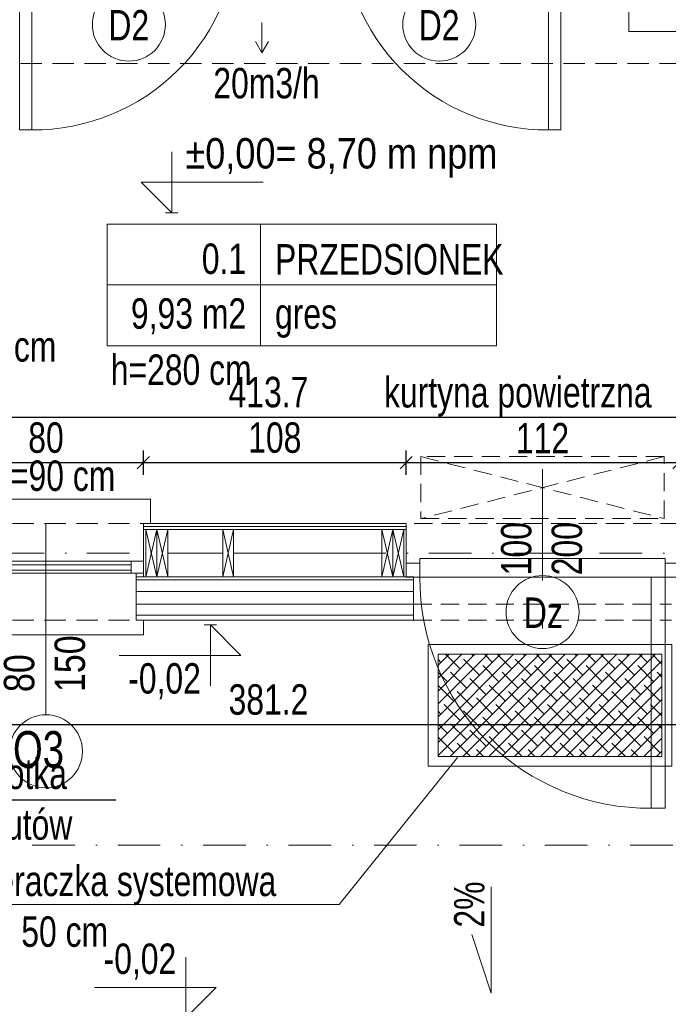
# Model space of a CAD drawing. Header units: inches. Extents: x 69729 to 77643, y -43505 to -36607.
# Tile 29 of 69: x 72119 to 72385, y -38553 to -38148. Entities that reach past the tile are written whole.
import ezdxf

# ---------------------------------------------------------------- set-up
doc = ezdxf.new("R2010")
doc.units = ezdxf.units.IN
doc.header["$MEASUREMENT"] = 0
doc.linetypes.add('DASHDOT', pattern=[1, 0.5, -0.25, 0, -0.25])
doc.linetypes.add('HIDDEN', pattern=[0.375, 0.25, -0.125])
doc.layers.get('0').update_dxf_attribs({"lineweight": 0})
doc.layers.get('Defpoints').update_dxf_attribs({"lineweight": 0})
for name, color, linetype, lineweight in [('## 08 Nawiew opis', 1, 'Continuous', 0), ('## 08 Wywiew opis', 5, 'Continuous', 0), ('p-- zero bud', 1, 'Continuous', 0), ('p--dach', 2, 'Continuous', 30), ('p--drzwi', 125, 'Continuous', 0), ('p--konst-słupy', 3, 'Continuous', 0), ('p--koty wysok.', 141, 'Continuous', 0), ('p--ocieplenie w.wew.', 53, 'Continuous', 0), ('p--ocieplenie-w.zew', 77, 'Continuous', 0), ('p--okna', 153, 'Continuous', 0), ('p--opis drzwi', 252, 'Continuous', 0), ('p--opis okna', 181, 'Continuous', 0), ('p--opisy dodatkowe', 33, 'Continuous', 0), ('p--opisy pomieszczeń', 31, 'Continuous', 0), ('p--osie konstr', 1, 'DASHDOT', 15), ('p--podciąg', 61, 'Continuous', 0), ('p--proj.wentylacja', 202, 'Continuous', 0), ('p--płyta GK', 2, 'Continuous', 0), ('p--spadki terenu', 141, 'Continuous', 0), ('p--symbole ścian', 53, 'Continuous', 0), ('p--wycieraczka', 252, 'Continuous', 0), ('p--wymiary-1-50', 5, 'Continuous', 0), ('p--wyposażenie', 134, 'Continuous', 0), ('p--ściana szkielet', 3, 'Continuous', 0)]:
    doc.layers.add(name, color=color, linetype=linetype, lineweight=lineweight)
doc.layers.add('08a-opisy dodatkowe', color=33, linetype='Continuous')
doc.styles.add('1-50', font='arial.ttf', dxfattribs={"width": 0.75, "height": 12.5})
doc.styles.add('STYL-1', font='arial.ttf', dxfattribs={"width": 0.75})
doc.linetypes.add('BATTING', pattern='A,0.0001,-0.1,[134,ltypeshp.shx,S=0.1,R=0,X=-0.1,Y=0],-0.2,[134,ltypeshp.shx,S=0.1,R=180,X=0.1,Y=0],-0.1', length=0.4001)
doc.dimstyles.new('1-50', dxfattribs={"dimtxt": 12.5, "dimasz": 5, "dimexe": 5, "dimexo": 5, "dimgap": 0.09, "dimtad": 0, "dimdsep": 46, "dimtxsty": '1-50', "dimblk": 'OBLIQUE', "dimcen": 0.09, "dimadec": 0, "dimazin": 0, "dimtfac": 1, "dimtdec": 4, "dimtix": 1, "dimtofl": 0, "dimtmove": 2, "dimatfit": 3, "dimldrblk": 'OBLIQUE', "dimfxl": 5, "dimfxlon": 1, "dimtvp": 0.8, "dimtolj": 1, "dimtzin": 0, "dimarcsym": 0})

# ---------------------------------------------------------------- blocks, each defined once
blk = doc.blocks.new('kota wykoń')
for p, q in [((0, 25), (0, 0)), ((0, 0), (-12.5, 12.5)), ((-12.5, 12.5), (37.5, 12.5))]:
    blk.add_line(p, q)
at = {"lineweight": 0}
blk.add_line((-2.5, 0), (2.5, 0), dxfattribs=at)
blk = doc.blocks.new('_OBLIQUE')
at = {"color": 0, "linetype": 'ByBlock', "lineweight": -2}
for p, q in [((-0.5, -0.5), (0.5, 0.5)), ((0, 0), (0, 0))]:
    blk.add_line(p, q, dxfattribs=at)
blk = doc.blocks.new('*D15')
at = {"layer": 'Defpoints', "color": 0}
for p in [(72432.42, -38533.27), (72009.32, -38637.91), (72432.42, -38643.22)]:
    blk.add_point(p, dxfattribs=at)
at = {"layer": 'p--wymiary-1-50', "color": 0, "lineweight": -2}
for p, q in [((72432.42, -38638.22), (72432.42, -38648.22)), ((72009.32, -38642.91), (72009.32, -38648.22)), ((72009.32, -38643.22), (72432.42, -38643.22))]:
    blk.add_line(p, q, dxfattribs=at)
at = {"layer": 'p--wymiary-1-50', "color": 0, "lineweight": -2, "xscale": 5, "yscale": 5, "zscale": 5, "rotation": 180}
blk.add_blockref('_OBLIQUE', (72009.32, -38643.22), dxfattribs=at)
at = {"layer": 'p--wymiary-1-50', "color": 0, "lineweight": -2, "xscale": 5, "yscale": 5, "zscale": 5}
blk.add_blockref('_OBLIQUE', (72432.42, -38643.22), dxfattribs=at)
at = {"layer": 'p--wymiary-1-50', "color": 0, "linetype": 'Continuous', "ltscale": 12, "insert": (72220.87, -38633.01), "char_height": 12.5, "attachment_point": 5, "style": '1-50'}
blk.add_mtext('\\A1;423.1', dxfattribs=at)
blk = doc.blocks.new('drzwi-90-100')
for p, q in [((10.1, 87.38), (5.05, 87.38)), ((5.05, 87.38), (5.05, 2.53)), ((10.1, 2.53), (10.1, 87.38)), ((5.05, 2.53), (0, 2.53)), ((0, 2.53), (0, -2.53)), ((5.05, -2.53), (5.05, 2.53)), ((5.05, 2.53), (10.1, 2.53)), ((100, 2.53), (94.95, 2.53)), ((94.95, 2.53), (94.95, -2.53)), ((100, -2.53), (100, 2.53)), ((0, -2.53), (5.05, -2.53)), ((94.95, -2.53), (100, -2.53))]:
    blk.add_line(p, q)
blk.add_arc((10.8, 3.23), 84.15, 359.5233, 90.4767)
blk = doc.blocks.new('*D41')
at = {"layer": 'Defpoints', "color": 0}
for p in [(72411.47, -38388.27), (72411.47, -38437.74), (72030.27, -38448.27)]:
    blk.add_point(p, dxfattribs=at)
at = {"layer": 'p--wymiary-1-50', "color": 0, "linetype": 'Continuous', "lineweight": -2}
for p, q in [((72030.27, -38442.74), (72030.27, -38432.74)), ((72411.47, -38432.74), (72411.47, -38442.74)), ((72030.27, -38437.74), (72411.47, -38437.74))]:
    blk.add_line(p, q, dxfattribs=at)
at = {"layer": 'p--wymiary-1-50', "color": 0, "lineweight": -2, "xscale": 5, "yscale": 5, "zscale": 5, "rotation": 180}
blk.add_blockref('_OBLIQUE', (72030.27, -38437.74), dxfattribs=at)
at = {"layer": 'p--wymiary-1-50', "color": 0, "lineweight": -2, "xscale": 5, "yscale": 5, "zscale": 5}
blk.add_blockref('_OBLIQUE', (72411.47, -38437.74), dxfattribs=at)
at = {"layer": 'p--wymiary-1-50', "color": 0, "linetype": 'Continuous', "ltscale": 12, "insert": (72220.87, -38427.53), "char_height": 12.5, "attachment_point": 5, "style": '1-50'}
blk.add_mtext('\\A1;381.2', dxfattribs=at)
blk = doc.blocks.new('*D53')
at = {"layer": 'Defpoints', "color": 0}
for p in [(72030.27, -38508.27), (72411.47, -38508.27), (72411.47, -38711.35)]:
    blk.add_point(p, dxfattribs=at)
at = {"layer": 'p--wymiary-1-50', "color": 0, "linetype": 'Continuous', "lineweight": -2}
for p, q in [((72030.27, -38706.35), (72030.27, -38716.35)), ((72411.47, -38706.35), (72411.47, -38716.35)), ((72030.27, -38711.35), (72411.47, -38711.35))]:
    blk.add_line(p, q, dxfattribs=at)
at = {"layer": 'p--wymiary-1-50', "color": 0, "lineweight": -2, "xscale": 5, "yscale": 5, "zscale": 5, "rotation": 180}
blk.add_blockref('_OBLIQUE', (72030.27, -38711.35), dxfattribs=at)
at = {"layer": 'p--wymiary-1-50', "color": 0, "lineweight": -2, "xscale": 5, "yscale": 5, "zscale": 5}
blk.add_blockref('_OBLIQUE', (72411.47, -38711.35), dxfattribs=at)
at = {"layer": 'p--wymiary-1-50', "color": 0, "linetype": 'Continuous', "ltscale": 12, "insert": (72220.87, -38701.14), "char_height": 12.5, "attachment_point": 5, "style": '1-50'}
blk.add_mtext('\\A1;381.2', dxfattribs=at)
blk = doc.blocks.new('*D78')
at = {"layer": 'Defpoints', "color": 0}
for p in [(72427.72, -38311.4), (72014.02, -38355.12), (72427.72, -38355.12)]:
    blk.add_point(p, dxfattribs=at)
at = {"layer": 'p--wymiary-1-50', "color": 0, "linetype": 'Continuous', "lineweight": -2}
for p, q in [((72014.02, -38316.4), (72014.02, -38306.4)), ((72427.72, -38316.4), (72427.72, -38306.4)), ((72014.02, -38311.4), (72427.72, -38311.4))]:
    blk.add_line(p, q, dxfattribs=at)
at = {"layer": 'p--wymiary-1-50', "color": 0, "lineweight": -2, "xscale": 5, "yscale": 5, "zscale": 5, "rotation": 180}
blk.add_blockref('_OBLIQUE', (72014.02, -38311.4), dxfattribs=at)
at = {"layer": 'p--wymiary-1-50', "color": 0, "lineweight": -2, "xscale": 5, "yscale": 5, "zscale": 5}
blk.add_blockref('_OBLIQUE', (72427.72, -38311.4), dxfattribs=at)
at = {"layer": 'p--wymiary-1-50', "color": 0, "linetype": 'Continuous', "ltscale": 12, "insert": (72220.87, -38301.19), "char_height": 12.5, "attachment_point": 5, "style": '1-50'}
blk.add_mtext('\\A1;413.7', dxfattribs=at)
blk = doc.blocks.new('*D140')
at = {"layer": 'Defpoints', "color": 0}
for p in [(72169.47, -38330.11), (72089.47, -38355.12), (72169.47, -38355.12)]:
    blk.add_point(p, dxfattribs=at)
at = {"layer": 'p--wymiary-1-50', "color": 0, "linetype": 'Continuous', "lineweight": -2}
for p, q in [((72089.47, -38335.11), (72089.47, -38325.11)), ((72169.47, -38335.11), (72169.47, -38325.11)), ((72089.47, -38330.11), (72169.47, -38330.11))]:
    blk.add_line(p, q, dxfattribs=at)
at = {"layer": 'p--wymiary-1-50', "color": 0, "lineweight": -2, "xscale": 5, "yscale": 5, "zscale": 5, "rotation": 180}
blk.add_blockref('_OBLIQUE', (72089.47, -38330.11), dxfattribs=at)
at = {"layer": 'p--wymiary-1-50', "color": 0, "lineweight": -2, "xscale": 5, "yscale": 5, "zscale": 5}
blk.add_blockref('_OBLIQUE', (72169.47, -38330.11), dxfattribs=at)
at = {"layer": 'p--wymiary-1-50', "color": 0, "linetype": 'Continuous', "ltscale": 12, "insert": (72129.47, -38319.9), "char_height": 12.5, "attachment_point": 5, "style": '1-50'}
blk.add_mtext('\\A1;80', dxfattribs=at)
blk = doc.blocks.new('*D141')
at = {"layer": 'Defpoints', "color": 0}
for p in [(72277.47, -38330.11), (72169.47, -38355.12), (72277.47, -38355.12)]:
    blk.add_point(p, dxfattribs=at)
at = {"layer": 'p--wymiary-1-50', "color": 0, "linetype": 'Continuous', "lineweight": -2}
for p, q in [((72169.47, -38335.11), (72169.47, -38325.11)), ((72277.47, -38335.11), (72277.47, -38325.11)), ((72169.47, -38330.11), (72277.47, -38330.11))]:
    blk.add_line(p, q, dxfattribs=at)
at = {"layer": 'p--wymiary-1-50', "color": 0, "lineweight": -2, "xscale": 5, "yscale": 5, "zscale": 5, "rotation": 180}
blk.add_blockref('_OBLIQUE', (72169.47, -38330.11), dxfattribs=at)
at = {"layer": 'p--wymiary-1-50', "color": 0, "lineweight": -2, "xscale": 5, "yscale": 5, "zscale": 5}
blk.add_blockref('_OBLIQUE', (72277.47, -38330.11), dxfattribs=at)
at = {"layer": 'p--wymiary-1-50', "color": 0, "linetype": 'Continuous', "ltscale": 12, "insert": (72223.47, -38319.9), "char_height": 12.5, "attachment_point": 5, "style": '1-50'}
blk.add_mtext('\\A1;108', dxfattribs=at)
blk = doc.blocks.new('*D142')
at = {"layer": 'Defpoints', "color": 0}
for p in [(72389.47, -38330.11), (72277.47, -38355.12), (72389.47, -38355.12)]:
    blk.add_point(p, dxfattribs=at)
at = {"layer": 'p--wymiary-1-50', "color": 0, "linetype": 'Continuous', "lineweight": -2}
for p, q in [((72277.47, -38335.11), (72277.47, -38325.11)), ((72389.47, -38335.11), (72389.47, -38325.11)), ((72277.47, -38330.11), (72389.47, -38330.11))]:
    blk.add_line(p, q, dxfattribs=at)
at = {"layer": 'p--wymiary-1-50', "color": 0, "lineweight": -2, "xscale": 5, "yscale": 5, "zscale": 5, "rotation": 180}
blk.add_blockref('_OBLIQUE', (72277.47, -38330.11), dxfattribs=at)
at = {"layer": 'p--wymiary-1-50', "color": 0, "lineweight": -2, "xscale": 5, "yscale": 5, "zscale": 5}
blk.add_blockref('_OBLIQUE', (72389.47, -38330.11), dxfattribs=at)
at = {"layer": 'p--wymiary-1-50', "color": 0, "linetype": 'Continuous', "ltscale": 12, "insert": (72333.47, -38320.07), "char_height": 12.5, "attachment_point": 5, "style": '1-50'}
blk.add_mtext('\\A1;112', dxfattribs=at)
blk = doc.blocks.new('ukł.słupów')
for p, q in [((538.4, 139.5), (542.9, 120)), ((542.9, 139.5), (538.4, 120)), ((542.9, 139.5), (547.4, 120)), ((547.4, 139.5), (542.9, 120)), ((570, 139.5), (574.5, 120)), ((574.5, 139.5), (570, 120)), ((635.4, 139.5), (639.9, 120)), ((639.9, 139.5), (635.4, 120)), ((639.9, 139.5), (644.4, 120)), ((644.4, 139.5), (639.9, 120))]:
    blk.add_line(p, q)
at = {"color": 4, "ltscale": 35}
for points in [[(538.4, 139.5), (538.4, 120)], [(644.4, 139.5), (644.4, 120), (644.41, 120)]]:
    blk.add_lwpolyline(points, dxfattribs=at)
for points in [[(542.9, 139.5), (542.9, 120), (538.4, 120), (538.4, 139.5)], [(547.4, 139.5), (547.4, 120), (542.9, 120), (542.9, 139.5)], [(574.5, 139.5), (574.5, 120), (570, 120), (570, 139.5)], [(639.9, 139.5), (639.9, 120), (635.4, 120), (635.4, 139.5)], [(644.4, 139.5), (644.4, 120), (639.9, 120), (639.9, 139.5)]]:
    blk.add_lwpolyline(points, close=True)
blk = doc.blocks.new('went-war2-parter')
at = {"layer": '## 08 Wywiew opis', "color": 1}
for p, q in [((-569.51, -292.21), (-569.51, -304.63)), ((-569.51, -304.63), (-572.2, -300.05)), ((-569.51, -304.63), (-566.82, -300.05))]:
    blk.add_line(p, q, dxfattribs=at)
at = {"layer": '## 08 Nawiew opis', "insert": (-589.49, -323.56), "char_height": 12.5, "width": 177.1707, "attachment_point": 7, "style": 'STYL-1'}
blk.add_mtext('20m3/h', dxfattribs=at)
blk = doc.blocks.new('okno-80-39.75')
at = {"linetype": 'Continuous', "ltscale": 35}
for p, q in [((-3, 10), (83, 10)), ((0, -45.75), (80, -45.75))]:
    blk.add_line(p, q, dxfattribs=at)
for p, q in [((-3, 0), (-3, 10)), ((83, 0), (83, 10)), ((0, 0), (-3, 0)), ((0, -20.45), (0, 0)), ((80, 0), (80, -20.45)), ((80, 0), (83, 0)), ((0, -20.45), (0, -15.45)), ((0, -15.45), (5, -15.45)), ((5, -15.45), (75, -15.45)), ((5, -15.45), (5, -20.45)), ((75, -20.45), (75, -15.45)), ((75, -15.45), (80, -15.45)), ((80, -15.45), (80, -20.45)), ((5, -16.95), (75, -16.95)), ((5, -19.11), (75, -19.11)), ((5, -20.45), (0, -20.45)), ((3, -39.75), (3, -20.45)), ((75, -20.45), (5, -20.45)), ((80, -20.45), (75, -20.45)), ((77, -20.45), (77, -39.75)), ((0, -45.75), (0, -39.75)), ((80, -39.75), (80, -45.75))]:
    blk.add_line(p, q)
at = {"linetype": 'HIDDEN', "ltscale": 35}
for p, q in [((0, 0), (80, 0)), ((0, -39.75), (80, -39.75))]:
    blk.add_line(p, q, dxfattribs=at)

msp = doc.modelspace()

# ---------------------------------------------------------------- hatches: boundary and pattern name
at = {"layer": 'p--wycieraczka', "ltscale": 8}
h = msp.add_hatch(dxfattribs=at)
h.set_pattern_fill('ANSI38', color=256, scale=30, style=0)
h.set_pattern_definition([(45, (-1859.047, -9869.8507), (-2.65165043, 2.65165043), []), (135, (-1859.047, -9869.8507), (-7.95495129, 2.65165043), [9.375, -5.625])])
h.paths.add_polyline_path([(72290.554, -38408.871), (72382.554, -38408.871), (72382.554, -38450.871), (72290.554, -38450.871)])

# ---------------------------------------------------------------- linework, layer by layer
at = {"linetype": 'Continuous'}
msp.add_line((72333.471, -38388.271), (72333.471, -38398.271), dxfattribs=at)
at = {"layer": '08a-opisy dodatkowe'}
msp.add_lwpolyline([(72061.85, -38468.625), (72158.152, -38468.625)], dxfattribs=at)
at = {"layer": 'p--dach', "linetype": 'HIDDEN', "lineweight": 20, "ltscale": 35}
msp.add_line((71580.871, -38166.071), (72860.871, -38166.071), dxfattribs=at)
at = {"layer": 'p--drzwi'}
msp.add_lwpolyline([(72283.127, -38369.465), (72383.815, -38369.465), (72383.815, -38377.121), (72283.127, -38377.121)], close=True, dxfattribs=at)
at = {"layer": 'p--ocieplenie w.wew.', "linetype": 'BATTING', "ltscale": 19.5}
for p, q in [((72202.071, -38367.321), (72179.471, -38367.321)), ((72267.471, -38367.321), (72206.571, -38367.321))]:
    msp.add_line(p, q, dxfattribs=at)
at = {"layer": 'p--ocieplenie-w.zew', "linetype": 'BATTING', "ltscale": 12}
msp.add_line((72166.471, -38383.103), (72280.471, -38383.103), dxfattribs=at)
at = {"layer": 'p--opis drzwi', "lineweight": 0}
msp.add_line((72333.471, -38378.501), (72333.471, -38332.74), dxfattribs=at)
for centre in [(72163.521, -38150.082), (72291.021, -38150.082), (72333.471, -38391.501)]:
    msp.add_circle(centre, 15, dxfattribs=at)
at = {"layer": 'p--opis okna'}
msp.add_line((72129.471, -38433.732), (72129.471, -38355.271), dxfattribs=at)
msp.add_circle((72129.471, -38448.732), 15, dxfattribs=at)
at = {"layer": 'p--opisy dodatkowe'}
msp.add_lwpolyline([(72074.549, -38511.75), (72249.86, -38511.75), (72298.583, -38451.287)], dxfattribs=at)
at = {"layer": 'p--opisy pomieszczeń'}
for p, q in [((72217.624, -38232.097), (72217.624, -38282.097)), ((72314.624, -38257.097), (72154.624, -38257.097))]:
    msp.add_line(p, q, dxfattribs=at)
msp.add_lwpolyline([(72154.624, -38282.097), (72314.624, -38282.097), (72314.624, -38232.097), (72154.624, -38232.097)], close=True, dxfattribs=at)
at = {"layer": 'p--osie konstr', "linetype": 'DASHDOT', "ltscale": 35}
for p, q in [((72444.621, -38367.321), (71997.121, -38367.321)), ((72878.438, -38487.321), (71595.871, -38487.321))]:
    msp.add_line(p, q, dxfattribs=at)
at = {"layer": 'p--podciąg', "linetype": 'HIDDEN', "ltscale": 30}
for p, q in [((72389.471, -38355.121), (72277.471, -38355.121)), ((72280.471, -38388.271), (72386.471, -38388.271)), ((72280.471, -38394.871), (72386.471, -38394.871))]:
    msp.add_line(p, q, dxfattribs=at)
at = {"layer": 'p--płyta GK', "ltscale": 35}
for p, q in [((72169.471, -38355.121), (72277.471, -38355.121)), ((72169.471, -38356.371), (72277.471, -38356.371)), ((72166.471, -38392.771), (72280.471, -38392.771)), ((72166.471, -38394.871), (72280.471, -38394.871))]:
    msp.add_line(p, q, dxfattribs=at)
at = {"layer": 'p--spadki terenu'}
msp.add_lwpolyline([(72312.329, -38504.394), (72312.329, -38548.092), (72304.485, -38524.002)], dxfattribs=at)
at = {"layer": 'p--symbole ścian', "lineweight": 9}
msp.add_lwpolyline([(72368.901, -38152.932), (72398.901, -38152.932), (72398.901, -38122.932), (72368.901, -38122.932)], close=True, dxfattribs=at)
at = {"layer": 'p--wycieraczka', "lineweight": 0, "ltscale": 8}
for points in [[(72286.554, -38404.871), (72386.554, -38404.871), (72386.554, -38454.871), (72286.554, -38454.871)], [(72290.554, -38408.871), (72382.554, -38408.871), (72382.554, -38450.871), (72290.554, -38450.871)]]:
    msp.add_lwpolyline(points, close=True, dxfattribs=at)
at = {"layer": 'p--wyposażenie', "linetype": 'HIDDEN', "lineweight": 5, "ltscale": 30}
for p, q in [((72283.471, -38327.621), (72383.471, -38353.121)), ((72383.471, -38327.621), (72283.471, -38353.121))]:
    msp.add_line(p, q, dxfattribs=at)
msp.add_lwpolyline([(72283.471, -38353.121), (72383.471, -38353.121), (72383.471, -38327.621), (72283.471, -38327.621)], close=True, dxfattribs=at)
at = {"layer": 'p--ściana szkielet', "ltscale": 35}
for p, q in [((72169.471, -38357.571), (72277.471, -38357.571)), ((72166.471, -38378.271), (72280.471, -38378.271)), ((72169.471, -38377.071), (72277.471, -38377.071)), ((72166.471, -38388.271), (72280.471, -38388.271))]:
    msp.add_line(p, q, dxfattribs=at)
for points in [[(72169.471, -38355.121), (72169.471, -38377.072), (72166.471, -38377.072), (72166.471, -38388.271)], [(72169.471, -38355.121), (72169.471, -38377.072), (72166.471, -38377.072), (72166.471, -38394.871)], [(72277.471, -38355.121), (72277.471, -38377.072), (72280.471, -38377.072), (72280.471, -38394.871)]]:
    msp.add_lwpolyline(points, dxfattribs=at)

# ---------------------------------------------------------------- block references
at = {"layer": 'p-- zero bud', "zscale": 1.2}
msp.add_blockref('kota wykoń', (72181.135, -38227.38), dxfattribs=at)
at = {"layer": 'p--drzwi', "xscale": -1, "rotation": 180}
msp.add_blockref('drzwi-90-100', (72113.521, -38105.971), dxfattribs=at)
at = {"layer": 'p--drzwi', "rotation": 180}
msp.add_blockref('drzwi-90-100', (72346.021, -38105.971), dxfattribs=at)
at = {"layer": 'p--drzwi', "xscale": 1.12, "yscale": 1.12, "rotation": 180}
msp.add_blockref('drzwi-90-100', (72389.471, -38374.293), dxfattribs=at)
at = {"layer": 'p--konst-słupy'}
msp.add_blockref('ukł.słupów', (71632.071, -38497.071), dxfattribs=at)
at = {"layer": 'p--koty wysok.', "rotation": 180}
msp.add_blockref('kota wykoń', (72197.005, -38396.815), dxfattribs=at)
at = {"layer": 'p--koty wysok.', "xscale": -1}
msp.add_blockref('kota wykoń', (72186.877, -38558.271), dxfattribs=at)
at = {"layer": 'p--okna', "linetype": 'Continuous'}
msp.add_blockref('okno-80-39.75', (72089.471, -38355.121), dxfattribs=at)
at = {"layer": 'p--proj.wentylacja', "linetype": 'Continuous', "ltscale": 12}
msp.add_blockref('went-war2-parter', (72787.721, -37857.021), dxfattribs=at)

# ---------------------------------------------------------------- texts
at = {"layer": '08a-opisy dodatkowe', "insert": (72087.15, -38451.735), "char_height": 12.5, "width": 156.52759, "attachment_point": 1, "style": '1-50'}
msp.add_mtext('szczotka \\Pdo butów', dxfattribs=at)
at = {"layer": 'p-- zero bud', "insert": (72186.732, -38196.73), "char_height": 12.5, "width": 531.91597, "attachment_point": 1, "style": '1-50'}
msp.add_mtext('{\\W0.85;±0,00= 8,70 m npm}', dxfattribs=at)
at = {"layer": 'p--koty wysok.', "char_height": 18, "width": 207.41597, "style": '1-50'}
for insert, attachment_point in [((72193.109, -38427.343), 9), ((72182.981, -38527.743), 3)]:
    msp.add_mtext('{\\H0.6944x;-0,02}', dxfattribs=dict(at, insert=insert, attachment_point=attachment_point))
at = {"layer": 'p--opis drzwi', "lineweight": 0, "char_height": 12.5, "width": 98.6805, "attachment_point": 9, "style": 'STYL-1'}
for s, insert in [('D2', (72171.856, -38156.603)), ('D2', (72299.356, -38156.603)), ('Dz', (72341.806, -38398.021))]:
    msp.add_mtext(s, dxfattribs=dict(at, insert=insert))
at = {"layer": 'p--opis drzwi', "lineweight": 0, "insert": (72349.899, -38376.398), "char_height": 12.5, "width": 17.2395, "attachment_point": 7, "rotation": 90, "style": 'STYL-1'}
msp.add_mtext('100\\P200', dxfattribs=at)
at = {"layer": 'p--opis okna'}
for s, insert, char_height, width, attachment_point, style in [('hp=90 cm', (72100.088, -38345.496), 12.5, 128.63421, 7, 'STYL-1'), ('O3', (72136.871, -38440.412), 15, 74.01038, 3, '1-50')]:
    msp.add_mtext(s, dxfattribs=dict(at, insert=insert, char_height=char_height, width=width, attachment_point=attachment_point, style=style))
at = {"layer": 'p--opis okna', "insert": (72112.165, -38424.398), "char_height": 12.5, "width": 45.287, "attachment_point": 1, "rotation": 90, "style": '1-50'}
msp.add_mtext('{\\W0.8;80\\P150}', dxfattribs=at)
at = {"layer": 'p--opisy dodatkowe', "char_height": 12.5, "style": 'STYL-1'}
for s, insert, width, attachment_point in [('wyłaz\\P60x120 cm', (72069.681, -38288.766), 177.1707, 7), ('kurtyna powietrzna', (72268.353, -38294.932), 144.34632, 1), ('wycieraczka systemowa\\P100 x 50 cm', (72083.648, -38529.252), 177.1707, 7)]:
    msp.add_mtext(s, dxfattribs=dict(at, insert=insert, width=width, attachment_point=attachment_point))
at = {"layer": 'p--opisy pomieszczeń', "char_height": 12.5, "style": '1-50'}
for s, insert, width, attachment_point in [('0.1', (72211.693, -38240.069), 98, 3), ('PRZEDSIONEK', (72223.556, -38240.305), 106.86476, 1), ('9,93 m2', (72211.693, -38262.572), 98, 3), ('gres', (72223.556, -38262.572), 100, 1), ('h=280 cm', (72213.951, -38285.656), 98, 3)]:
    msp.add_mtext(s, dxfattribs=dict(at, insert=insert, width=width, attachment_point=attachment_point))
at = {"layer": 'p--spadki terenu', "insert": (72309.734, -38502.256), "char_height": 18, "width": 207.41597, "attachment_point": 9, "rotation": 90, "style": '1-50'}
msp.add_mtext('{\\H0.6944x;2%}', dxfattribs=at)

# ---------------------------------------------------------------- dimensions: what is measured, and where the dimension line sits
at = {"layer": 'p--wymiary-1-50', "linetype": 'Continuous'}
for base, p1, p2, picture, middle in [((72427.721, -38311.402), (72014.021, -38355.121), (72427.721, -38355.121), '*D78', (72220.871, -38301.192)), ((72169.471, -38330.106), (72089.471, -38355.121), (72169.471, -38355.121), '*D140', (72129.471, -38319.896)), ((72277.471, -38330.106), (72169.471, -38355.121), (72277.471, -38355.121), '*D141', (72223.471, -38319.896)), ((72389.471, -38330.106), (72277.471, -38355.121), (72389.471, -38355.121), '*D142', (72333.471, -38320.066)), ((72411.471, -38437.738), (72030.271, -38448.271), (72411.471, -38388.271), '*D41', (72220.871, -38427.528)), ((72411.471, -38711.352), (72030.271, -38508.271), (72411.471, -38508.271), '*D53', (72220.871, -38701.142))]:
    dim = msp.add_linear_dim(base=base, p1=p1, p2=p2, dimstyle='1-50', dxfattribs=at)
    dim.commit()
    dim.dimension.update_dxf_attribs({"geometry": picture, "text_midpoint": middle})
at = {"layer": 'p--wymiary-1-50'}
dim = msp.add_linear_dim(base=(72432.421, -38643.217), p1=(72009.321, -38637.911), p2=(72432.421, -38533.271), dimstyle='1-50', dxfattribs=at)
dim.commit()
dim.dimension.update_dxf_attribs({"geometry": '*D15', "text_midpoint": (72220.871, -38633.007)})

doc.saveas('drawing.dxf')
